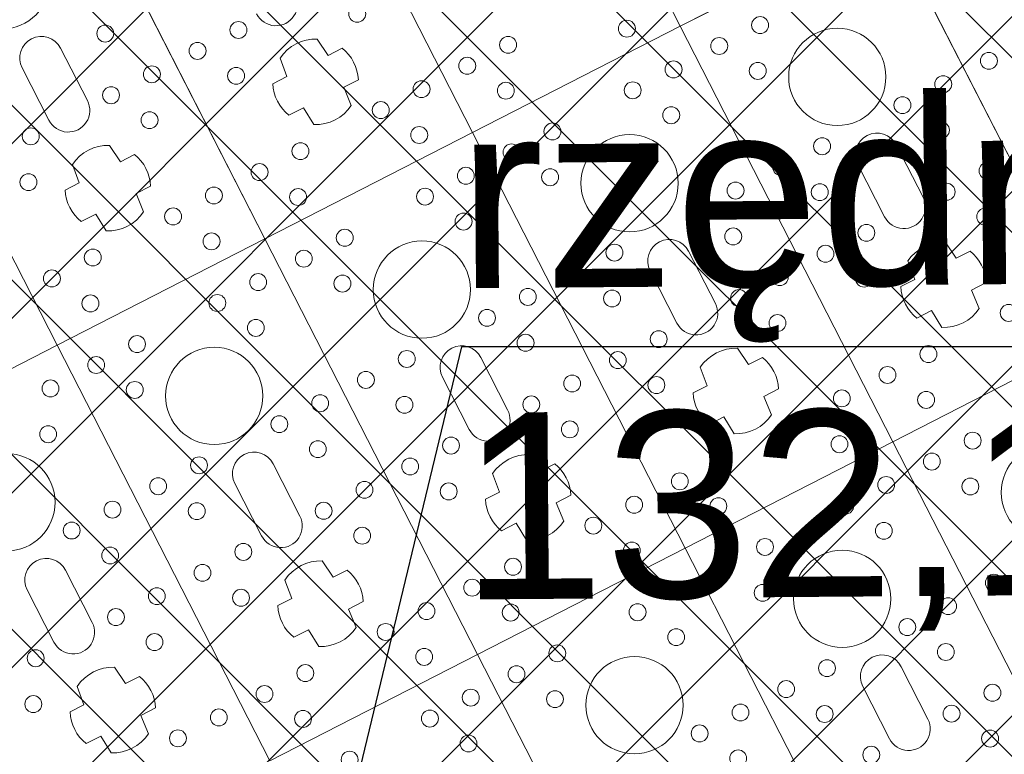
# Model space of a CAD drawing. Header units: metres. Extents: x 7472034 to 8439876, y 5890181 to 5961460.
# Tile 138 of 202: x 8439528.69 to 8439531.22, y 5890376.53 to 5890378.42. Entities that reach past the tile are written whole.
import ezdxf
from ezdxf import colors
from ezdxf.entities.mleader import LeaderData, LeaderLine
from ezdxf.math import Vec2, Vec3

# ---------------------------------------------------------------- set-up
doc = ezdxf.new("R2010")
doc.units = ezdxf.units.M
doc.header["$MEASUREMENT"] = 0
doc.linetypes.add('$0$L218_500', pattern=[1, 0.5, -0.5])
doc.linetypes.add('CENTER', pattern=[2, 1.25, -0.25, 0.25, -0.25])
doc.layers.get('0').update_dxf_attribs({"linetype": 'CONTINUOUS', "lineweight": 5})
doc.layers.get('Defpoints').update_dxf_attribs({"linetype": 'CONTINUOUS'})
for name, color, linetype, lineweight in [('### Krawężnik', 6, 'CONTINUOUS', 35), ('### rzędne', 172, 'CONTINUOUS', 35), ('_a_widok', 7, 'CONTINUOUS', 5), ('_IS_kd_krata', 114, 'CONTINUOUS', 30), ('KOLOR-OBIEKT', 21, 'CONTINUOUS', 13), ('ZAG-obrys 018 wymiary', 7, 'CONTINUOUS', 18), ('ZAG-OPIS_020', 7, 'CONTINUOUS', 25)]:
    doc.layers.add(name, color=color, linetype=linetype, lineweight=lineweight)
doc.layers.add('100_rzut_wym_wew', color=7, linetype='CONTINUOUS')
doc.layers.add('_IS.BLOK.KD.doziemne', color=7, linetype='CONTINUOUS')
doc.styles.add('ARIAL', font='arial.ttf')
doc.styles.add('DIM', font='simplex.shx', dxfattribs={"width": 0.8})
doc.styles.add('RS', font='Romans.shx', dxfattribs={"width": 0.7})
doc.dimstyles.new('DIM-WEW_500', dxfattribs={"dimscale": 5, "dimtxt": 18, "dimasz": 10, "dimexe": 4, "dimexo": 8, "dimgap": 5, "dimtad": 1, "dimlfac": 0.01, "dimzin": 9, "dimdsep": 46, "dimtxsty": 'DIM', "dimblk": 'ARCHTICK', "dimcen": 5, "dimclrt": 112, "dimadec": 4, "dimazin": 2, "dimtfac": 4, "dimtmove": 0, "dimatfit": 3, "dimldrblk": 'ARCHTICK', "dimfxl": 0, "dimtolj": 1, "dimlwd": 13, "dimarcsym": 0})
pattern_1 = [(45, (967499.2092647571, -71042.97165620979), (-0.2245064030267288, 0.2245064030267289), []), (135, (967499.2092647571, -71042.97165620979), (-0.2245064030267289, -0.2245064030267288), [])]

# ---------------------------------------------------------------- blocks, each defined once
blk = doc.blocks.new('_Oblique')
at = {"color": 0, "linetype": 'ByBlock', "lineweight": -2}
blk.add_line((-0.5, -0.5), (0.5, 0.5), dxfattribs=at)
blk = doc.blocks.new('*D57')
at = {"layer": 'Defpoints', "color": 0, "linetype": 'Continuous'}
for p in [(8439539.50265294, 5890379.021735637, 7.079631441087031e-07), (8439518.672365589, 5890368.360632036), (8439519.01227277, 5890367.69650152)]:
    blk.add_point(p, dxfattribs=at)
at = {"layer": 'ZAG-obrys 018 wymiary', "color": 0, "linetype": 'Continuous', "lineweight": 13}
blk.add_line((8439539.84256012, 5890378.357605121), (8439519.01227277, 5890367.69650152), dxfattribs=at)
at = {"layer": 'ZAG-obrys 018 wymiary', "color": 0, "linetype": 'Continuous', "lineweight": -2}
for p, q in [((8439539.84256012, 5890378.357605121), (8439540.024801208, 5890378.001531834)), ((8439519.01227277, 5890367.69650152), (8439519.194513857, 5890367.340428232))]:
    blk.add_line(p, q, dxfattribs=at)
at = {"layer": 'ZAG-obrys 018 wymiary', "color": 0, "linetype": 'Continuous', "lineweight": 13, "xscale": 0.3, "yscale": 0.3, "zscale": 0.3}
for p, rotation in [((8439539.84256012, 5890378.357605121), 27.10372084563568), ((8439519.01227277, 5890367.69650152), 207.1037208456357)]:
    blk.add_blockref('_Oblique', p, dxfattribs=dict(at, rotation=rotation))
at = {"layer": 'ZAG-obrys 018 wymiary', "color": 112, "linetype": 'Continuous', "lineweight": 25, "insert": (8439529.154054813, 5890373.561163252), "char_height": 0.8, "attachment_point": 5, "rotation": 27.103720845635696, "style": 'RS'}
blk.add_mtext('\\A1;23.4', dxfattribs=at)
blk = doc.blocks.new('_ArchTick')
at = {"layer": '100_rzut_wym_wew', "color": 0, "linetype": 'Continuous', "const_width": 0.15}
blk.add_lwpolyline([(-0.5, -0.5), (0.5, 0.5)], dxfattribs=at)
blk = doc.blocks.new('A$C1D2679FE')
at = {"layer": 'KOLOR-OBIEKT', "lineweight": 9, "ltscale": 200}
h = blk.add_hatch(dxfattribs=at)
h.set_pattern_fill('ANSI37', color=253, scale=0.1, angle=16)
h.set_pattern_definition([(61, (-7471780.020262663, -5961378.212846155), (-0.2776917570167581, 0.153927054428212), []), (151, (-7471780.020262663, -5961378.212846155), (-0.153927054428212, -0.2776917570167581), [])])
edge = h.paths.add_edge_path()
edge.add_line((196.975401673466, 33.54016214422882), (192.3495923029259, 34.13512154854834))
edge.add_line((192.3495923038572, 34.13512154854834), (187.7176397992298, 34.7308710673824))
edge.add_line((187.7176398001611, 34.7308710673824), (178.5077782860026, 36.15998750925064))
edge.add_line((178.5077782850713, 36.15998750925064), (176.6601969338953, 36.5026140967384))
edge.add_arc((181.3685569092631, 38.18527459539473), 5.000000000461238, 199.6657310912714, 261.1796204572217)
edge.add_line((180.6018702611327, 33.24440507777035), (187.358021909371, 32.19603671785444))
edge.add_line((187.3580219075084, 32.19603671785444), (192.0230219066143, 31.59603671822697))
edge.add_line((192.0230219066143, 31.59603671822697), (196.6880219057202, 30.9960367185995))
edge.add_line((196.6880219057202, 30.9960367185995), (201.9780219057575, 30.48103671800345))
edge.add_line((201.9780219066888, 30.48103671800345), (207.2680219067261, 29.96603671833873))
edge.add_line((207.2680219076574, 29.96603671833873), (216.468021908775, 29.35603671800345))
edge.add_line((216.4680219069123, 29.35603671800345), (221.8830219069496, 29.11103671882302))
edge.add_line((221.8830219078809, 29.11103671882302), (227.2980219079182, 28.86603671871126))
edge.add_line((227.2980219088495, 28.86603671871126), (233.718021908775, 28.60103671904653))
edge.add_line((233.7180219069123, 28.60103671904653), (240.1380219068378, 28.33603671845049))
edge.add_line((240.1380219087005, 28.33603671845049), (245.3280219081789, 28.076036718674))
edge.add_line((245.3280219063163, 28.076036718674), (246.1380219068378, 28.00603671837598))
edge.add_line((246.1380219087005, 28.00603671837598), (248.4280219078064, 27.98603671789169))
edge.add_line((248.4280219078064, 27.98603671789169), (251.4080219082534, 28.33603671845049))
edge.add_line((251.4080219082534, 28.33603671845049), (255.3380219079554, 29.13603671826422))
edge.add_line((255.3380219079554, 29.13603671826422), (258.1480219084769, 30.35603671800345))
edge.add_line((258.1480219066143, 30.35603671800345), (260.6280219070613, 32.076036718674))
edge.add_line((260.6280219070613, 32.076036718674), (262.7080219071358, 34.29603671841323))
edge.add_line((262.7080219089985, 34.29603671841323), (264.3880219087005, 36.826036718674))
edge.add_line((264.3880219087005, 36.826036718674), (265.608021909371, 39.59603671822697))
edge.add_line((265.6080219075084, 39.59603671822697), (266.4080219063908, 42.53603671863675))
edge.add_line((266.4080219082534, 42.53603671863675), (266.6380219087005, 45.60603671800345))
edge.add_line((266.6380219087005, 45.60603671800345), (266.3380219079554, 48.59603671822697))
edge.add_line((266.3380219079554, 48.59603671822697), (265.628021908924, 51.53603671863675))
edge.add_line((265.6280219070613, 51.53603671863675), (264.5280219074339, 54.28603671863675))
edge.add_line((264.5280219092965, 54.28603671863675), (263.3880219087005, 57.11603671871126))
edge.add_line((263.3880219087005, 57.11603671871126), (262.5430219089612, 59.47103671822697))
edge.add_line((262.5430219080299, 59.47103671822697), (261.6980219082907, 61.826036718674))
edge.add_line((261.6980219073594, 61.826036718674), (260.5980219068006, 65.15103671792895))
edge.add_line((260.5980219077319, 65.15103671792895), (259.4980219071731, 68.47603671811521))
edge.add_line((259.4980219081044, 68.47603671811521), (257.3916487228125, 67.77919145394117))
edge.add_line((257.3916487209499, 67.77919145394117), (258.1675714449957, 64.34697791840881))
edge.add_line((258.167571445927, 64.34697791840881), (259.2776264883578, 60.99158426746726))
edge.add_line((259.2776264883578, 60.99158426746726), (260.1334384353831, 58.60645156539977))
edge.add_line((260.1334384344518, 58.60645156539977), (260.9950570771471, 56.20513570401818))
edge.add_line((260.9950570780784, 56.20513570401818), (262.1522789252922, 53.33238322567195))
edge.add_line((262.1522789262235, 53.33238322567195), (263.1827648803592, 50.75616833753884))
edge.add_line((263.1827648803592, 50.75616833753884), (263.8083402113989, 48.16575780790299))
edge.add_line((263.8083402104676, 48.16575780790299), (264.0684198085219, 45.57363114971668))
edge.add_line((264.0684198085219, 45.57363114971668), (263.8734869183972, 42.97170083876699))
edge.add_line((263.8734869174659, 42.97170083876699), (263.1880731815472, 40.45280535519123))
edge.add_line((263.1880731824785, 40.45280535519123), (262.1337886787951, 38.05906103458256))
edge.add_line((262.1337886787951, 38.05906103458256), (260.6936748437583, 35.89031817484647))
edge.add_line((260.6936748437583, 35.89031817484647), (258.9457271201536, 34.02472012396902))
edge.add_line((258.9457271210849, 34.02472012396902), (256.8967191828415, 32.60363397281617))
edge.add_line((256.8967191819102, 32.60363397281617), (254.5645412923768, 31.59108698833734))
edge.add_line((254.5645412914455, 31.59108698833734), (251.0026761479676, 30.86602538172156))
edge.add_line((251.0026761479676, 30.86602538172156), (248.2893446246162, 30.54734550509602))
edge.add_line((248.2893446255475, 30.54734550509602), (246.2595893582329, 30.56507262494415))
edge.add_line((246.2595893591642, 30.56507262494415), (245.5023283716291, 30.63051493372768))
edge.add_line((245.5023283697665, 30.63051493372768), (240.2548571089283, 30.89339403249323))
edge.add_line((240.2548571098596, 30.89339403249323), (233.8236017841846, 31.1588586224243))
edge.add_line((233.8236017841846, 31.1588586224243), (227.4086662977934, 31.42364957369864))
edge.add_line((227.4086662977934, 31.42364957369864), (221.9987299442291, 31.66842047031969))
edge.add_line((221.9987299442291, 31.66842047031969), (217.4544723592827, 31.90290945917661))
edge.add_line((217.4544723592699, 31.90290945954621), (217.0910134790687, 31.92589690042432))
edge.add_line((217.0910134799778, 31.92589689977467), (214.8768218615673, 32.06593639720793))
edge.add_line((214.876821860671, 32.06593639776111), (207.0033997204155, 32.56390146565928))
edge.add_line((207.0033997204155, 32.56390146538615), (202.2260741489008, 33.02899081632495))
edge.add_line((202.2260741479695, 33.02899081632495), (196.975401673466, 33.54016214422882))
blk = doc.blocks.new('*U25')
at = {"lineweight": 5}
for p, q in [((1200, 15599.40002381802), (1200, 14999.39999997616)), ((2400.000047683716, 15599.40002381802), (1200, 15599.40002381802)), ((1200, 15599.39999997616), (2400.000047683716, 15599.39999997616)), ((1200.000047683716, 14999.39999997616), (1200.000047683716, 15599.40002381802)), ((2400, 15599.40002381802), (2400, 14999.39999997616)), ((2400.000047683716, 14999.39999997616), (2400.000047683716, 15599.40002381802)), ((2054.200035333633, 15399.41180765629), (2054.200035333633, 15359.27779868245)), ((2145.251703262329, 15357.3414337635), (2145.251703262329, 15399.66109861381)), ((1875.600023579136, 15354.90001261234), (1724.400023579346, 15354.90001189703)), ((2054.200035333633, 15359.27779868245), (2003.997000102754, 15353.0974925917)), ((2195.871898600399, 15353.33129808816), (2145.251703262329, 15357.3414337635)), ((1724.400023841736, 15243.90001189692), (1875.600023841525, 15243.90001189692)), ((2003.997000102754, 15245.70253120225), (2054.200035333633, 15239.52222511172)), ((2145.251703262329, 15241.45859003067), (2195.871898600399, 15245.46872570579)), ((2054.200035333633, 15239.52222511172), (2054.200035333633, 15199.38821613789)), ((2145.251703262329, 15199.13892518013), (2145.251703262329, 15241.45859003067)), ((1200.000047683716, 14999.40002381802), (0, 14999.40002381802)), ((0, 14999.39999997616), (1200.000047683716, 14999.39999997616)), ((1200, 14999.40002381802), (1200, 14399.39999997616)), ((2400.000047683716, 14999.40002381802), (1200, 14999.40002381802)), ((1200, 14999.39999997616), (2400.000047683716, 14999.39999997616)), ((1200.000047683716, 14399.39999997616), (1200.000047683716, 14999.40002381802)), ((2400, 14999.40002381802), (2400, 14399.39999997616)), ((3600.000047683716, 14999.40002381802), (2400, 14999.40002381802)), ((2400, 14999.39999997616), (3600.000047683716, 14999.39999997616)), ((2400.000047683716, 14399.39999997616), (2400.000047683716, 14999.40002381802)), ((2054.200035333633, 14799.41180765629), (2054.200035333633, 14759.27779868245)), ((2145.251703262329, 14757.3414337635), (2145.251703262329, 14799.66109861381)), ((1875.600023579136, 14754.90001261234), (1724.400023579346, 14754.90001189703)), ((2054.200035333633, 14759.27779868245), (2003.997000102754, 14753.0974925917)), ((2195.871898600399, 14753.33129808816), (2145.251703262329, 14757.3414337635)), ((3075.600023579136, 14754.90001261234), (2924.400023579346, 14754.90001189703)), ((1724.400023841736, 14643.90001189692), (1875.600023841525, 14643.90001189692)), ((2003.997000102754, 14645.70253120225), (2054.200035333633, 14639.52222511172)), ((2054.200035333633, 14639.52222511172), (2054.200035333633, 14599.38821613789)), ((2145.251703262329, 14641.45859003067), (2195.871898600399, 14645.46872570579)), ((2145.251703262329, 14599.13892518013), (2145.251703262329, 14641.45859003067)), ((2924.400023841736, 14643.90001189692), (3075.600023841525, 14643.90001189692)), ((1200.000047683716, 14399.40002381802), (0, 14399.40002381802)), ((0, 14399.39999997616), (1200.000047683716, 14399.39999997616)), ((1200, 14399.40002381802), (1200, 13799.39999997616)), ((2400.000047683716, 14399.40002381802), (1200, 14399.40002381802)), ((1200, 14399.39999997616), (2400.000047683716, 14399.39999997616)), ((1200.000047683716, 13799.39999997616), (1200.000047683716, 14399.40002381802)), ((2400, 14399.40002381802), (2400, 13799.39999997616)), ((3600.000047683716, 14399.40002381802), (2400, 14399.40002381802)), ((2400, 14399.39999997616), (3600.000047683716, 14399.39999997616)), ((2400.000047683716, 13799.39999997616), (2400.000047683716, 14399.40002381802)), ((854.2000353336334, 14199.41180765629), (854.2000353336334, 14159.27779868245)), ((945.2517032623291, 14157.3414337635), (945.2517032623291, 14199.66109861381)), ((2054.200035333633, 14199.41180765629), (2054.200035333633, 14159.27779868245)), ((2145.251703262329, 14157.3414337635), (2145.251703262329, 14199.66109861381)), ((854.2000353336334, 14159.27779868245), (803.9970001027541, 14153.0974925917)), ((995.8718986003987, 14153.33129808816), (945.2517032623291, 14157.3414337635)), ((2054.200035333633, 14159.27779868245), (2003.997000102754, 14153.0974925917)), ((2195.871898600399, 14153.33129808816), (2145.251703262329, 14157.3414337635)), ((1875.600023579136, 14154.90001261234), (1724.400023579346, 14154.90001189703)), ((803.9970001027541, 14045.70253120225), (854.2000353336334, 14039.52222511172)), ((854.2000353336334, 14039.52222511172), (854.2000353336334, 13999.38821613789)), ((945.2517032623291, 14041.45859003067), (995.8718986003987, 14045.46872570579)), ((945.2517032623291, 13999.13892518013), (945.2517032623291, 14041.45859003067)), ((1724.400023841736, 14043.90001189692), (1875.600023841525, 14043.90001189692)), ((2003.997000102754, 14045.70253120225), (2054.200035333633, 14039.52222511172)), ((2054.200035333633, 14039.52222511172), (2054.200035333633, 13999.38821613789)), ((2145.251703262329, 14041.45859003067), (2195.871898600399, 14045.46872570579)), ((2145.251703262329, 13999.13892518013), (2145.251703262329, 14041.45859003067)), ((1200.000047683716, 13799.40002381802), (0, 13799.40002381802)), ((0, 13799.39999997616), (1200.000047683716, 13799.39999997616)), ((1200, 13799.40002381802), (1200, 13199.39999997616)), ((2400.000047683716, 13799.40002381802), (1200, 13799.40002381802)), ((1200, 13799.39999997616), (2400.000047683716, 13799.39999997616)), ((1200.000047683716, 13199.39999997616), (1200.000047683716, 13799.40002381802)), ((2400, 13799.40002381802), (2400, 13199.39999997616)), ((3600.000047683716, 13799.40002381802), (2400, 13799.40002381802)), ((2400, 13799.39999997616), (3600.000047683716, 13799.39999997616)), ((2400.000047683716, 13199.39999997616), (2400.000047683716, 13799.40002381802)), ((854.2000353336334, 13599.41180765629), (854.2000353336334, 13559.27779868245)), ((945.2517032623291, 13557.3414337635), (945.2517032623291, 13599.66109861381)), ((2054.200035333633, 13599.41180765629), (2054.200035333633, 13559.27779868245)), ((2145.251703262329, 13557.3414337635), (2145.251703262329, 13599.66109861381)), ((675.6000235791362, 13554.90001261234), (524.4000235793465, 13554.90001189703)), ((854.2000353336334, 13559.27779868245), (803.9970001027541, 13553.0974925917)), ((995.8718986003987, 13553.33129808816), (945.2517032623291, 13557.3414337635)), ((1875.600023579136, 13554.90001261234), (1724.400023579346, 13554.90001189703)), ((2054.200035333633, 13559.27779868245), (2003.997000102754, 13553.0974925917)), ((2195.871898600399, 13553.33129808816), (2145.251703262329, 13557.3414337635)), ((524.4000238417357, 13443.90001189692), (675.6000238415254, 13443.90001189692)), ((803.9970001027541, 13445.70253120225), (854.2000353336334, 13439.52222511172)), ((854.2000353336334, 13439.52222511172), (854.2000353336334, 13399.38821613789)), ((945.2517032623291, 13441.45859003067), (995.8718986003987, 13445.46872570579)), ((945.2517032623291, 13399.13892518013), (945.2517032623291, 13441.45859003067)), ((1724.400023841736, 13443.90001189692), (1875.600023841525, 13443.90001189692)), ((2003.997000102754, 13445.70253120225), (2054.200035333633, 13439.52222511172)), ((2054.200035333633, 13439.52222511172), (2054.200035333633, 13399.38821613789)), ((2145.251703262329, 13441.45859003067), (2195.871898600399, 13445.46872570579)), ((2145.251703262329, 13399.13892518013), (2145.251703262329, 13441.45859003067)), ((1200.000047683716, 13199.40002381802), (0, 13199.40002381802)), ((0, 13199.39999997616), (1200.000047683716, 13199.39999997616)), ((1200, 13199.40002381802), (1200, 12599.39999997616)), ((2400.000047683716, 13199.40002381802), (1200, 13199.40002381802)), ((1200, 13199.39999997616), (2400.000047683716, 13199.39999997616)), ((1200.000047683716, 12599.39999997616), (1200.000047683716, 13199.40002381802)), ((2054.200035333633, 12999.41180765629), (2054.200035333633, 12959.27779868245)), ((2145.251703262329, 12957.3414337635), (2145.251703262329, 12999.66109861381)), ((1875.600023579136, 12954.90001261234), (1724.400023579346, 12954.90001189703)), ((2054.200035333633, 12959.27779868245), (2003.997000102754, 12953.0974925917)), ((2195.871898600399, 12953.33129808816), (2145.251703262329, 12957.3414337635)), ((1724.400023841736, 12843.90001189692), (1875.600023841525, 12843.90001189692)), ((2003.997000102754, 12845.70253120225), (2054.200035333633, 12839.52222511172)), ((2054.200035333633, 12839.52222511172), (2054.200035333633, 12799.38821613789)), ((2145.251703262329, 12841.45859003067), (2195.871898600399, 12845.46872570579)), ((2145.251703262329, 12799.13892518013), (2145.251703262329, 12841.45859003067))]:
    blk.add_line(p, q, dxfattribs=at)
for centre, radius in [((1640.936357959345, 15665.40001189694), 21.73927789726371), ((1640.936357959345, 15533.40001189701), 21.7392778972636), ((1890.936357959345, 15533.40001189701), 21.73927789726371), ((1743.127355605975, 15474.40001189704), 21.7392778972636), ((1993.127355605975, 15474.40001189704), 21.7392778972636), ((1500.000023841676, 15299.40001189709), 125), ((1640.936357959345, 15415.40001189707), 21.73927789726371), ((1890.936357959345, 15415.40001189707), 21.7392778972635), ((2240.936357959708, 15415.40001189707), 21.7392778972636), ((2700.000023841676, 15299.40001189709), 125), ((1290.936357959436, 15183.4000118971), 21.73927789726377), ((1640.936357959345, 15183.4000118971), 21.73927789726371), ((1890.936357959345, 15183.4000118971), 21.73927789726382), ((2240.936357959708, 15183.4000118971), 21.7392778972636), ((2490.936357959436, 15183.4000118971), 21.73927789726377), ((1393.127355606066, 15124.40001189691), 21.73927789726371), ((1743.127355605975, 15124.40001189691), 21.7392778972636), ((1993.127355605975, 15124.40001189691), 21.7392778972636), ((2343.127355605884, 15124.40001189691), 21.7392778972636), ((2593.127355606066, 15124.40001189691), 21.73927789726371), ((1290.936357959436, 15065.40001189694), 21.73927789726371), ((1640.936357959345, 15065.40001189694), 21.73927789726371), ((1890.936357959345, 15065.40001189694), 21.73927789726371), ((2240.936357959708, 15065.40001189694), 21.7392778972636), ((2490.936357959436, 15065.40001189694), 21.73927789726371), ((2840.936357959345, 15065.40001189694), 21.73927789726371), ((1290.936357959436, 14933.40001189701), 21.7392778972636), ((1640.936357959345, 14933.40001189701), 21.7392778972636), ((1890.936357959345, 14933.40001189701), 21.73927789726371), ((2240.936357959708, 14933.40001189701), 21.7392778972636), ((2490.936357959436, 14933.40001189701), 21.7392778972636), ((2840.936357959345, 14933.40001189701), 21.7392778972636), ((3090.936357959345, 14933.40001189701), 21.73927789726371), ((1143.127355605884, 14874.40001189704), 21.7392778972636), ((1393.127355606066, 14874.40001189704), 21.73927789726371), ((1743.127355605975, 14874.40001189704), 21.7392778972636), ((1993.127355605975, 14874.40001189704), 21.7392778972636), ((2343.127355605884, 14874.40001189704), 21.7392778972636), ((2593.127355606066, 14874.40001189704), 21.73927789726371), ((2943.127355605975, 14874.40001189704), 21.7392778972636), ((3193.127355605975, 14874.40001189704), 21.7392778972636), ((1290.936357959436, 14815.40001189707), 21.73927789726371), ((1500.000023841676, 14699.40001189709), 125), ((1640.936357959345, 14815.40001189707), 21.73927789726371), ((1890.936357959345, 14815.40001189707), 21.7392778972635), ((2240.936357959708, 14815.40001189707), 21.7392778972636), ((2490.936357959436, 14815.40001189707), 21.73927789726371), ((2700.000023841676, 14699.40001189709), 125), ((2840.936357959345, 14815.40001189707), 21.73927789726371), ((3090.936357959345, 14815.40001189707), 21.7392778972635), ((1040.936357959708, 14583.4000118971), 21.7392778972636), ((1290.936357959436, 14583.4000118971), 21.73927789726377), ((1640.936357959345, 14583.4000118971), 21.73927789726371), ((1890.936357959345, 14583.4000118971), 21.73927789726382), ((2240.936357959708, 14583.4000118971), 21.7392778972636), ((2490.936357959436, 14583.4000118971), 21.73927789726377), ((2840.936357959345, 14583.4000118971), 21.73927789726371), ((3090.936357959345, 14583.4000118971), 21.73927789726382), ((1143.127355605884, 14524.40001189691), 21.7392778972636), ((1393.127355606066, 14524.40001189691), 21.73927789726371), ((1743.127355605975, 14524.40001189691), 21.7392778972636), ((1993.127355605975, 14524.40001189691), 21.7392778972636), ((2343.127355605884, 14524.40001189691), 21.7392778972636), ((2593.127355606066, 14524.40001189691), 21.73927789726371), ((2943.127355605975, 14524.40001189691), 21.7392778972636), ((1040.936357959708, 14465.40001189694), 21.7392778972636), ((1290.936357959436, 14465.40001189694), 21.73927789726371), ((1640.936357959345, 14465.40001189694), 21.73927789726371), ((1890.936357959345, 14465.40001189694), 21.73927789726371), ((2240.936357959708, 14465.40001189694), 21.7392778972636), ((2490.936357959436, 14465.40001189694), 21.73927789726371), ((2840.936357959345, 14465.40001189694), 21.73927789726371), ((1040.936357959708, 14333.40001189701), 21.7392778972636), ((1290.936357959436, 14333.40001189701), 21.7392778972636), ((1640.936357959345, 14333.40001189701), 21.7392778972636), ((1890.936357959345, 14333.40001189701), 21.73927789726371), ((2240.936357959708, 14333.40001189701), 21.7392778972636), ((2490.936357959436, 14333.40001189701), 21.7392778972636), ((2840.936357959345, 14333.40001189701), 21.7392778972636), ((793.127355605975, 14274.40001189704), 21.7392778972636), ((1143.127355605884, 14274.40001189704), 21.7392778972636), ((1393.127355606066, 14274.40001189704), 21.73927789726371), ((1743.127355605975, 14274.40001189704), 21.7392778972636), ((1993.127355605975, 14274.40001189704), 21.7392778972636), ((2343.127355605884, 14274.40001189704), 21.7392778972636), ((2593.127355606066, 14274.40001189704), 21.73927789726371), ((2943.127355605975, 14274.40001189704), 21.7392778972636), ((1040.936357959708, 14215.40001189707), 21.7392778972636), ((1290.936357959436, 14215.40001189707), 21.73927789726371), ((1640.936357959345, 14215.40001189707), 21.73927789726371), ((1890.936357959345, 14215.40001189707), 21.7392778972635), ((2240.936357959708, 14215.40001189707), 21.7392778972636), ((2490.936357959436, 14215.40001189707), 21.73927789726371), ((2840.936357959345, 14215.40001189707), 21.73927789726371), ((1500.000023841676, 14099.40001189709), 125), ((2700.000023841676, 14099.40001189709), 125), ((690.9363579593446, 13983.4000118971), 21.73927789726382), ((1040.936357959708, 13983.4000118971), 21.7392778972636), ((1290.936357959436, 13983.4000118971), 21.73927789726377), ((1640.936357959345, 13983.4000118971), 21.73927789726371), ((1890.936357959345, 13983.4000118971), 21.73927789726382), ((2240.936357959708, 13983.4000118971), 21.7392778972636), ((2490.936357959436, 13983.4000118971), 21.73927789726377), ((793.127355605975, 13924.40001189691), 21.7392778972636), ((1143.127355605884, 13924.40001189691), 21.7392778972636), ((1393.127355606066, 13924.40001189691), 21.73927789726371), ((1743.127355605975, 13924.40001189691), 21.7392778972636), ((1993.127355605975, 13924.40001189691), 21.7392778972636), ((2343.127355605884, 13924.40001189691), 21.7392778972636), ((2593.127355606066, 13924.40001189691), 21.73927789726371), ((690.9363579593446, 13865.40001189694), 21.73927789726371), ((1040.936357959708, 13865.40001189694), 21.7392778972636), ((1290.936357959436, 13865.40001189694), 21.73927789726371), ((1640.936357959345, 13865.40001189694), 21.73927789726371), ((1890.936357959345, 13865.40001189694), 21.73927789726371), ((2240.936357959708, 13865.40001189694), 21.7392778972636), ((2490.936357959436, 13865.40001189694), 21.73927789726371), ((690.9363579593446, 13733.40001189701), 21.73927789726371), ((1040.936357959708, 13733.40001189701), 21.7392778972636), ((1290.936357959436, 13733.40001189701), 21.7392778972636), ((1640.936357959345, 13733.40001189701), 21.7392778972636), ((1890.936357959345, 13733.40001189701), 21.73927789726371), ((2240.936357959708, 13733.40001189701), 21.7392778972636), ((2490.936357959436, 13733.40001189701), 21.7392778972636), ((543.127355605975, 13674.40001189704), 21.7392778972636), ((793.127355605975, 13674.40001189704), 21.7392778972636), ((1143.127355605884, 13674.40001189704), 21.7392778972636), ((1393.127355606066, 13674.40001189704), 21.73927789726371), ((1743.127355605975, 13674.40001189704), 21.7392778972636), ((1993.127355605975, 13674.40001189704), 21.7392778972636), ((2343.127355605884, 13674.40001189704), 21.7392778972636), ((2593.127355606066, 13674.40001189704), 21.73927789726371), ((300.000023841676, 13499.40001189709), 125), ((690.9363579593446, 13615.40001189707), 21.7392778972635), ((1040.936357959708, 13615.40001189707), 21.7392778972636), ((1290.936357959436, 13615.40001189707), 21.73927789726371), ((1500.000023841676, 13499.40001189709), 125), ((1640.936357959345, 13615.40001189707), 21.73927789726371), ((1890.936357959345, 13615.40001189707), 21.7392778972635), ((2240.936357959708, 13615.40001189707), 21.7392778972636), ((2490.936357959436, 13615.40001189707), 21.73927789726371), ((690.9363579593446, 13383.4000118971), 21.73927789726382), ((1040.936357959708, 13383.4000118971), 21.7392778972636), ((1290.936357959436, 13383.4000118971), 21.73927789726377), ((1640.936357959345, 13383.4000118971), 21.73927789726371), ((1890.936357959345, 13383.4000118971), 21.73927789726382), ((2240.936357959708, 13383.4000118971), 21.7392778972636), ((2490.936357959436, 13383.4000118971), 21.73927789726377), ((793.127355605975, 13324.40001189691), 21.7392778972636), ((1143.127355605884, 13324.40001189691), 21.7392778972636), ((1393.127355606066, 13324.40001189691), 21.73927789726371), ((1743.127355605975, 13324.40001189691), 21.7392778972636), ((1993.127355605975, 13324.40001189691), 21.7392778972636), ((2343.127355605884, 13324.40001189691), 21.7392778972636), ((1040.936357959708, 13265.40001189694), 21.7392778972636), ((1290.936357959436, 13265.40001189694), 21.73927789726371), ((1640.936357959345, 13265.40001189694), 21.73927789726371), ((1890.936357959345, 13265.40001189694), 21.73927789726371), ((2240.936357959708, 13265.40001189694), 21.7392778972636), ((1290.936357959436, 13133.40001189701), 21.7392778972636), ((1640.936357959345, 13133.40001189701), 21.7392778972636), ((1890.936357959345, 13133.40001189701), 21.73927789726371), ((2240.936357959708, 13133.40001189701), 21.7392778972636), ((1393.127355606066, 13074.40001189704), 21.73927789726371), ((1743.127355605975, 13074.40001189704), 21.7392778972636), ((1993.127355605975, 13074.40001189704), 21.7392778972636), ((1500.000023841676, 12899.40001189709), 125), ((1640.936357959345, 13015.40001189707), 21.73927789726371), ((1890.936357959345, 13015.40001189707), 21.7392778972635), ((2240.936357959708, 13015.40001189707), 21.7392778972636), ((1890.936357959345, 12783.4000118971), 21.73927789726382), ((1993.127355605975, 12724.40001189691), 21.7392778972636)]:
    blk.add_circle(centre, radius, dxfattribs=at)
for centre, radius, start, end in [((2100.000023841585, 15299.40001189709), 110, 65.70851514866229, 114.6052205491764), ((1724.400023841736, 15299.40001189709), 55.50000000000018, 90.00000026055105, 270), ((1875.600023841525, 15299.40001189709), 55.50000000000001, 270, 90.00000026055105), ((2100.000023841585, 15299.40001189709), 109.9999999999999, 150.7803558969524, 209.2196441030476), ((2100.000023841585, 15299.40001189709), 110.0000000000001, 330.640722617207, 29.35927738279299), ((2100.000023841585, 15299.40001189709), 110, 245.3947794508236, 294.2914848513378), ((2100.000023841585, 14699.40001189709), 110, 65.70851514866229, 114.6052205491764), ((1724.400023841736, 14699.40001189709), 55.50000000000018, 90.00000026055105, 270), ((1875.600023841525, 14699.40001189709), 55.50000000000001, 270, 90.00000026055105), ((2100.000023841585, 14699.40001189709), 109.9999999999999, 150.7803558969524, 209.2196441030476), ((2100.000023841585, 14699.40001189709), 110.0000000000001, 330.640722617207, 29.35927738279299), ((2924.400023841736, 14699.40001189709), 55.50000000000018, 90.00000026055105, 270), ((3075.600023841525, 14699.40001189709), 55.50000000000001, 270, 90.00000026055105), ((2100.000023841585, 14699.40001189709), 110, 245.3947794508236, 294.2914848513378), ((900.0000238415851, 14099.40001189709), 110, 65.70851514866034, 114.605220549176), ((2100.000023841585, 14099.40001189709), 110, 65.70851514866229, 114.6052205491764), ((675.6000238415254, 14099.40001189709), 55.50000000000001, 270, 90.00000026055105), ((900.0000238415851, 14099.40001189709), 109.9999999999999, 150.7803558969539, 209.2196441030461), ((900.0000238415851, 14099.40001189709), 110.0000000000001, 330.640722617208, 29.359277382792), ((1724.400023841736, 14099.40001189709), 55.50000000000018, 90.00000026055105, 270), ((1875.600023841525, 14099.40001189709), 55.50000000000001, 270, 90.00000026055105), ((2100.000023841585, 14099.40001189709), 109.9999999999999, 150.7803558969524, 209.2196441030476), ((2100.000023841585, 14099.40001189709), 110.0000000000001, 330.640722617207, 29.35927738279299), ((900.0000238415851, 14099.40001189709), 110, 245.394779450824, 294.2914848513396), ((2100.000023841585, 14099.40001189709), 110, 245.3947794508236, 294.2914848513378), ((900.0000238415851, 13499.40001189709), 110, 65.70851514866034, 114.605220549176), ((2100.000023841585, 13499.40001189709), 110, 65.70851514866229, 114.6052205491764), ((524.4000238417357, 13499.40001189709), 55.50000000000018, 90.00000026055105, 270), ((675.6000238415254, 13499.40001189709), 55.50000000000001, 270, 90.00000026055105), ((900.0000238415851, 13499.40001189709), 109.9999999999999, 150.7803558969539, 209.2196441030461), ((900.0000238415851, 13499.40001189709), 110.0000000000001, 330.640722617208, 29.359277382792), ((1724.400023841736, 13499.40001189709), 55.50000000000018, 90.00000026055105, 270), ((1875.600023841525, 13499.40001189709), 55.50000000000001, 270, 90.00000026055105), ((2100.000023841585, 13499.40001189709), 109.9999999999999, 150.7803558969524, 209.2196441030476), ((2100.000023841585, 13499.40001189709), 110.0000000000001, 330.640722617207, 29.35927738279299), ((900.0000238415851, 13499.40001189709), 110, 245.394779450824, 294.2914848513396), ((2100.000023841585, 13499.40001189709), 110, 245.3947794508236, 294.2914848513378), ((2100.000023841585, 12899.40001189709), 110, 65.70851514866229, 114.6052205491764), ((1724.400023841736, 12899.40001189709), 55.50000000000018, 90.00000026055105, 270), ((1875.600023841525, 12899.40001189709), 55.50000000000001, 270, 90.00000026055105), ((2100.000023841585, 12899.40001189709), 109.9999999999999, 150.7803558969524, 209.2196441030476), ((2100.000023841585, 12899.40001189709), 110.0000000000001, 330.640722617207, 29.35927738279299), ((2100.000023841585, 12899.40001189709), 110, 245.3947794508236, 294.2914848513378)]:
    blk.add_arc(centre, radius, start, end, dxfattribs=at)
blk = doc.blocks.new('A$C2C426404')
at = {"layer": '### rzędne', "color": 0, "lineweight": 25}
for p, q in [((91.08887051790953, 11.69095455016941, -1.543864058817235e-08), (90.52939579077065, 9.379149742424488, 3.638050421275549e-06)), ((97.5617674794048, 11.69095455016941, -1.543864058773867e-08), (91.08887051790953, 11.69095455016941, -1.543864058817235e-08))]:
    blk.add_line(p, q, dxfattribs=at)
at = {"layer": '### rzędne', "color": 0, "linetype": 'CENTER', "lineweight": 25, "insert": (91.07568879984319, 12.32183564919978, -1.543864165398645e-08), "char_height": 0.48, "attachment_point": 1, "rotation": 0.4319074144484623, "style": 'ARIAL'}
blk.add_mtext('rzędna posadowienia\\P132,10', dxfattribs=at)
blk = doc.blocks.new('JPII.KD_aktualizacja rzędnych_20.12.2024')
at = {"layer": '_IS_kd_krata', "color": 124, "xscale": 0.001, "yscale": 0.001, "zscale": 0.001, "rotation": 297.1037209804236}
blk.add_blockref('*U25', (8438656.864760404, 5890668.440994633, 7.079631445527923e-07), dxfattribs=at)

msp = doc.modelspace()

# ---------------------------------------------------------------- hatches: boundary and pattern name
at = {"layer": 'KOLOR-OBIEKT', "lineweight": 9}
h = msp.add_hatch(dxfattribs=at)
h.set_pattern_fill('ANSI37', color=73, scale=0.1)
h.set_pattern_definition(pattern_1)
edge = h.paths.add_edge_path()
edge.add_arc((8439443.60123986, 5890379.17988472), 6.652831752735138, 296.7043321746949, 335.0331150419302)
edge.add_arc((8439476.194075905, 5890367.917634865), 27.87464989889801, 155.1393615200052, 162.3446315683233, ccw=False)
edge.add_arc((8439457.399943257, 5890376.211109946), 7.345078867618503, 127.98309878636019, 152.2023641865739, ccw=False)
edge.add_arc((8439457.741930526, 5890376.488713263), 7.349948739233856, 107.1989600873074, 131.4182254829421, ccw=False)
edge.add_line((8439455.568618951, 5890383.509999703), (8439473.898437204, 5890392.710084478))
edge.add_arc((8439481.742870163, 5890376.384611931), 18.11232128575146, 99.26977735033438, 115.6644084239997, ccw=False)
edge.add_line((8439478.825278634, 5890394.260401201), (8439481.377171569, 5890394.321440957))
edge.add_arc((8439482.909595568, 5890377.390082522), 17.00056533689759, 88.22393661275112, 95.17163768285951, ccw=False)
edge.add_arc((8439482.561499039, 5890405.235869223), 10.88860248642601, 274.6092070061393, 298.9976789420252)
edge.add_arc((8443006.923870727, 5883371.657126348), 7856.29059094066, 116.59181359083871, 116.61107962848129, ccw=False)
edge.add_arc((8439465.895823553, 5890431.340313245), 42.15757971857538, 305.2087751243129, 306.7865132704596)
edge.add_arc((8439488.80074795, 5890400.283338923), 3.577668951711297, 310.8590814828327, 340.7280968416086)
edge.add_line((8439492.177934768, 5890399.102523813), (8439493.275267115, 5890403.980640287))
edge.add_line((8439493.275267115, 5890403.980640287), (8439502.266345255, 5890408.28072203))
edge.add_line((8439502.266345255, 5890408.28072203), (8439504.844191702, 5890407.694009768))
edge.add_line((8439504.844191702, 5890407.694009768), (8439506.125281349, 5890405.329609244))
edge.add_arc((8439507.019670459, 5890405.776898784), 0.9999999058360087, 206.5699188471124, 283.6833393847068)
edge.add_line((8439507.256226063, 5890404.805280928), (8439511.624560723, 5890406.970734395))
edge.add_line((8439511.624560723, 5890406.970734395), (8439511.39896348, 5890407.420225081))
edge.add_line((8439511.39896348, 5890407.420225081), (8439510.561982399, 5890407.017405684))
edge.add_line((8439510.561982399, 5890407.017405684), (8439509.330427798, 5890409.481424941))
edge.add_line((8439509.330427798, 5890409.481424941), (8439512.635426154, 5890411.138401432))
edge.add_line((8439512.635426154, 5890411.138401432), (8439512.638568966, 5890411.136467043))
edge.add_line((8439512.638568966, 5890411.136467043), (8439515.998443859, 5890412.829496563))
edge.add_line((8439515.998443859, 5890412.829496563), (8439517.239018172, 5890410.325621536))
edge.add_line((8439517.239018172, 5890410.325621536), (8439513.919446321, 5890408.633274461))
edge.add_line((8439513.919446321, 5890408.633274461), (8439514.091312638, 5890408.235941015))
edge.add_line((8439514.091312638, 5890408.235941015), (8439518.839102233, 5890410.604261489))
edge.add_line((8439518.839102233, 5890410.604261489), (8439518.585943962, 5890412.843737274))
edge.add_line((8439518.585943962, 5890412.843737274), (8439518.274555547, 5890413.628049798))
edge.add_line((8439518.274555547, 5890413.628049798), (8439517.839658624, 5890414.494365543))
edge.add_line((8439517.839658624, 5890414.494365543), (8439524.310164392, 5890417.742607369))
edge.add_line((8439524.310164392, 5890417.742607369), (8439525.122207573, 5890416.124990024))
edge.add_line((8439525.122207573, 5890416.124990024), (8439526.840645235, 5890414.670893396))
edge.add_line((8439526.840645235, 5890414.670893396), (8439527.244697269, 5890414.489695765))
edge.add_arc((8439552.769967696, 5890317.570311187), 100.2242811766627, 102.79246926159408, 104.75471345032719, ccw=False)
edge.add_arc((8439529.321881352, 5890420.105147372), 4.960037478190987, 284.6730648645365, 320.3902958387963)
edge.add_arc((8435016.013859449, 5889290.11735932), 4655.555010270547, 14.00691021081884, 14.04831962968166)
edge.add_line((8439532.327549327, 5890420.207226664), (8439525.877549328, 5890423.127226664))
edge.add_line((8439525.877549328, 5890423.127226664), (8439431.028022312, 5890376.803268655))
edge.add_line((8439431.028022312, 5890376.803268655), (8439435.479127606, 5890375.417226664))
edge.add_line((8439435.479127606, 5890375.417226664), (8439446.590932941, 5890373.236661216))
edge = h.paths.add_edge_path()
edge.add_arc((8439530.228804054, 5890405.916425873), 3.001836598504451, 99.44813666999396, 208.2631515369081)
edge.add_line((8439527.5848402, 5890404.494990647), (8439533.209264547, 5890393.206690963))
edge.add_line((8439533.209264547, 5890393.206690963), (8439519.17443581, 5890386.185049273))
edge.add_line((8439519.17443581, 5890386.185049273), (8439523.57812012, 5890377.411604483))
edge.add_line((8439523.57812012, 5890377.411604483), (8439517.455507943, 5890374.324033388))
edge.add_line((8439517.455507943, 5890374.324033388), (8439517.445860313, 5890374.319191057))
edge.add_line((8439517.445860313, 5890374.319191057), (8439517.33905848, 5890374.265585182))
edge.add_line((8439517.33905848, 5890374.265585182), (8439516.815779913, 5890375.308140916))
edge.add_line((8439516.815779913, 5890375.308140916), (8439511.370501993, 5890372.574998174))
edge.add_line((8439511.370501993, 5890372.574998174), (8439511.888417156, 5890371.529804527))
edge.add_line((8439511.888417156, 5890371.529804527), (8439506.425671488, 5890368.787948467))
edge.add_line((8439506.425671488, 5890368.787948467), (8439505.890341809, 5890369.841556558))
edge.add_line((8439505.890341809, 5890369.841556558), (8439505.8884594, 5890369.869391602))
edge.add_line((8439505.8884594, 5890369.869391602), (8439500.283276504, 5890366.97762632))
edge.add_line((8439500.283276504, 5890366.97762632), (8439519.478066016, 5890366.160130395))
edge.add_line((8439519.478066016, 5890366.160130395), (8439542.767549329, 5890378.417226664))
edge.add_line((8439542.767549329, 5890378.417226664), (8439538.675788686, 5890394.802262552))
edge.add_line((8439538.675788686, 5890394.802262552), (8439537.066416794, 5890401.238139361))
edge.add_line((8439537.066416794, 5890401.238139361), (8439535.557306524, 5890407.69906358))
edge.add_arc((8439531.145391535, 5890400.872499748), 8.128158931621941, 57.12596579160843, 99.98506404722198)
edge = h.paths.add_edge_path()
edge.add_line((8439470.194509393, 5890384.137651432), (8439461.355169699, 5890379.697090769))
edge.add_line((8439461.355169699, 5890379.697090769), (8439460.080861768, 5890379.068371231))
edge.add_line((8439460.080861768, 5890379.068371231), (8439457.869254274, 5890377.642639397))
edge.add_arc((8439460.609507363, 5890373.444653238), 5.013190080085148, 123.1346622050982, 204.022759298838)
edge.add_line((8439456.030540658, 5890371.403786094), (8439459.447549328, 5890370.707226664))
edge.add_line((8439459.447549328, 5890370.707226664), (8439480.497107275, 5890367.736747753))
edge.add_line((8439480.497107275, 5890367.736747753), (8439497.963342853, 5890367.082590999))
edge.add_line((8439497.963342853, 5890367.082590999), (8439496.62020549, 5890369.722641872))
edge.add_line((8439496.62020549, 5890369.722641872), (8439494.91788047, 5890373.087302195))
edge.add_arc((8439489.468037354, 5890366.363615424), 8.654984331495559, 50.97371617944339, 58.22889977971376)
edge.add_line((8439494.025120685, 5890373.721722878), (8439490.036071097, 5890376.575637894))
edge.add_line((8439490.036071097, 5890376.575637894), (8439489.954459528, 5890375.592465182))
edge.add_line((8439489.954459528, 5890375.592465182), (8439490.917133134, 5890375.538648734))
edge.add_line((8439490.917133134, 5890375.538648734), (8439490.678913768, 5890371.956837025))
edge.add_line((8439490.678913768, 5890371.956837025), (8439482.55041443, 5890372.440399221))
edge.add_line((8439482.55041443, 5890372.440399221), (8439482.851718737, 5890376.020734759))
edge.add_line((8439482.851718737, 5890376.020734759), (8439487.354100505, 5890375.749064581))
edge.add_line((8439487.354100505, 5890375.749064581), (8439487.521080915, 5890378.34061919))
edge.add_line((8439487.521080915, 5890378.34061919), (8439481.803471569, 5890382.401025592))
edge.add_arc((8439487.942466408, 5890392.088814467), 11.46911116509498, 231.6002274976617, 237.6382272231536, ccw=False)
edge.add_line((8439480.818489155, 5890383.100518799), (8439480.351152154, 5890383.41057529))
edge.add_line((8439480.351152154, 5890383.41057529), (8439479.210044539, 5890382.939428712))
edge.add_line((8439479.210044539, 5890382.939428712), (8439480.412913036, 5890383.399613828))
edge.add_arc((8439474.682487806, 5890375.167564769), 10.03017472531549, 55.15777404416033, 116.5800473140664)
h.paths.add_polyline_path([(8439461.898919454, 5890370.792156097), (8439462.257176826, 5890373.552492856)], flags=16)
h = msp.add_hatch(dxfattribs=at)
h.set_pattern_fill('ANSI37', color=253, scale=0.1)
h.set_pattern_definition(pattern_1)
edge = h.paths.add_edge_path()
edge.add_arc((8439529.163071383, 5890420.279666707), 5.193757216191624, 276.50229096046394, 320.0240354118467, ccw=False)
edge.add_line((8439529.751227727, 5890415.119319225), (8439525.812744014, 5890414.153171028))
edge.add_line((8439525.812744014, 5890414.153171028), (8439519.208160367, 5890410.804184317))
edge.add_line((8439519.208160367, 5890410.804184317), (8439517.988028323, 5890410.126512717))
edge.add_line((8439517.988028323, 5890410.126512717), (8439514.091312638, 5890408.235941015))
edge.add_line((8439514.091312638, 5890408.235941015), (8439511.613697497, 5890406.992378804))
edge.add_line((8439511.613697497, 5890406.992378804), (8439509.258949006, 5890405.810485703))
edge.add_line((8439509.258949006, 5890405.810485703), (8439507.371756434, 5890404.83508177))
edge.add_arc((8439506.940777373, 5890405.737469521), 1.000023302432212, 206.5712342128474, 295.5290722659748, ccw=False)
edge.add_line((8439506.046377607, 5890405.290148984), (8439504.844186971, 5890407.693988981))
edge.add_line((8439504.844186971, 5890407.693988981), (8439502.261629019, 5890408.281795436))
edge.add_line((8439502.261629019, 5890408.281795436), (8439499.350132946, 5890407.011538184))
edge.add_line((8439499.350132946, 5890407.011538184), (8439493.30510976, 5890403.995621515))
edge.add_line((8439493.30510976, 5890403.995621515), (8439492.177918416, 5890399.102451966))
edge.add_arc((8439488.801253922, 5890400.282879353), 3.577047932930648, 293.05521913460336, 340.73119789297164, ccw=False)
edge.add_line((8439490.202090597, 5890396.991537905), (8439487.801423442, 5890395.78932472))
edge.add_arc((8439482.51122255, 5890404.317896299), 10.03607286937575, 278.1216072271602, 301.8109775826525, ccw=False)
edge.add_line((8439483.9290645, 5890394.382480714), (8439478.825278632, 5890394.260401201))
edge.add_arc((8439481.742870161, 5890376.384611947), 18.11232126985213, 99.26977735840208, 115.6644084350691)
edge.add_line((8439473.898437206, 5890392.710084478), (8439455.537130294, 5890383.494194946))
edge.add_arc((8439458.368862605, 5890375.380272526), 8.593860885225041, 109.2388197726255, 150.5606865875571)
edge.add_line((8439450.884668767, 5890379.604167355), (8439456.921008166, 5890377.849276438))
edge.add_line((8439456.921008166, 5890377.849276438), (8439458.055979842, 5890377.519316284))
edge.add_arc((8439462.056345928, 5890374.376166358), 5.087466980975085, 112.4172144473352, 141.842727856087, ccw=False)
edge.add_line((8439460.116249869, 5890379.079181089), (8439470.201913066, 5890384.141371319))
edge.add_arc((8439474.670732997, 5890375.058466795), 10.12272227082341, 52.60385305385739, 116.19734301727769, ccw=False)
edge.add_line((8439480.818489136, 5890383.100518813), (8439494.035062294, 5890373.735722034))
edge.add_arc((8439499.404929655, 5890380.165137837), 8.376924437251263, 230.1312663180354, 239.1071883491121)
edge.add_arc((8439492.046879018, 5890368.073539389), 5.778072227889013, 28.405105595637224, 58.05675779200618, ccw=False)
edge.add_line((8439497.129307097, 5890370.822183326), (8439498.920012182, 5890367.249241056))
edge.add_line((8439498.920012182, 5890367.249241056), (8439502.137476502, 5890368.864147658))
edge.add_line((8439502.137476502, 5890368.864147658), (8439500.881438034, 5890371.366619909))
edge.add_arc((8439501.41146424, 5890371.651481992), 0.6017260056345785, 32.69127385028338, 208.2557647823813, ccw=False)
edge.add_line((8439501.917872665, 5890371.97648152), (8439503.213570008, 5890369.395299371))
edge.add_line((8439503.213570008, 5890369.395299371), (8439521.788261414, 5890378.745992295))
edge.add_line((8439521.788261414, 5890378.745992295), (8439512.863585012, 5890396.520876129))
edge.add_arc((8439515.497668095, 5890397.863594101), 2.956566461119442, 115.92003145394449, 207.0101116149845, ccw=False)
edge.add_line((8439514.20530482, 5890400.522744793), (8439524.043376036, 5890405.489377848))
edge.add_line((8439524.043376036, 5890405.489377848), (8439526.586557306, 5890407.103247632))
edge.add_line((8439526.586557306, 5890407.103247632), (8439529.129738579, 5890408.717117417))
edge.add_arc((8439531.212438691, 5890401.016589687), 7.97720296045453, 58.08019787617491, 105.13424418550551, ccw=False)
edge.add_line((8439535.43023892, 5890407.787551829), (8439533.14312037, 5890416.942853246))
edge = h.paths.add_edge_path(flags=16)
edge.add_line((8439502.061371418, 5890393.458260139), (8439496.04637926, 5890390.43770596))
edge.add_arc((8439496.464019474, 5890389.751908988), 0.8029575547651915, 121.3407965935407, 301.694103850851)
edge.add_line((8439496.8858806, 5890389.068700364), (8439502.900872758, 5890392.089254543))
edge.add_arc((8439502.27990767, 5890392.650368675), 0.83692694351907, 317.898520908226, 465.1363795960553)
edge = h.paths.add_edge_path(flags=16)
edge.add_line((8439505.00109902, 5890384.089630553), (8439500.444638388, 5890381.798632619))
edge.add_arc((8439500.084983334, 5890382.51322949), 0.8000002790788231, 116.620304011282, 296.7160130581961, ccw=False)
edge.add_line((8439499.72652247, 5890383.228426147), (8439504.283989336, 5890385.517420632))
edge.add_arc((8439504.642916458, 5890384.80371257), 0.7988791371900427, -63.361719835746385, 116.69803695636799, ccw=False)
at = {"layer": 'KOLOR-OBIEKT', "lineweight": 9, "ltscale": 200}
h = msp.add_hatch(dxfattribs=at)
h.set_pattern_fill('ANSI37', color=231, scale=0.1)
h.set_pattern_definition([(45, (967499.202946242, -71042.94610979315), (-0.2245064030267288, 0.2245064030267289), []), (135, (967499.202946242, -71042.94610979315), (-0.2245064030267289, -0.2245064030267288), [])])
edge = h.paths.add_edge_path()
edge.add_line((8439512.863585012, 5890396.520876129), (8439521.788261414, 5890378.745992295))
edge.add_line((8439521.788261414, 5890378.745992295), (8439503.213570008, 5890369.395299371))
edge.add_line((8439503.213570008, 5890369.395299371), (8439501.917872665, 5890371.97648152))
edge.add_arc((8439501.411425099, 5890371.65154851), 0.6017230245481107, 32.6839302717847, 208.2631083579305)
edge.add_line((8439500.881438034, 5890371.366619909), (8439502.137476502, 5890368.864147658))
edge.add_line((8439502.137476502, 5890368.864147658), (8439498.920012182, 5890367.249241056))
edge.add_line((8439498.920012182, 5890367.249241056), (8439497.129307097, 5890370.822183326))
edge.add_line((8439497.129307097, 5890370.822183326), (8439495.555644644, 5890372.655868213))
edge.add_line((8439495.555644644, 5890372.655868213), (8439494.901445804, 5890373.120452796))
edge.add_line((8439494.901445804, 5890373.120452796), (8439497.963342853, 5890367.082590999))
edge.add_line((8439497.963342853, 5890367.082590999), (8439500.283276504, 5890366.97762632))
edge.add_line((8439500.283276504, 5890366.97762632), (8439505.893878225, 5890369.872187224))
edge.add_line((8439505.893878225, 5890369.872187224), (8439506.425671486, 5890368.787948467))
edge.add_line((8439506.425671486, 5890368.787948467), (8439511.888417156, 5890371.529804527))
edge.add_line((8439511.888417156, 5890371.529804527), (8439511.370501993, 5890372.574998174))
edge.add_line((8439511.370501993, 5890372.574998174), (8439516.815852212, 5890375.308177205))
edge.add_line((8439516.815852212, 5890375.308177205), (8439517.338986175, 5890374.26554889))
edge.add_line((8439517.338986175, 5890374.26554889), (8439523.580028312, 5890377.407811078))
edge.add_line((8439523.580028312, 5890377.407811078), (8439519.172527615, 5890386.188842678))
edge.add_line((8439519.172527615, 5890386.188842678), (8439530.098737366, 5890391.695090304))
edge.add_line((8439530.098737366, 5890391.695090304), (8439523.347480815, 5890405.140094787))
edge.add_line((8439523.347480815, 5890405.140094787), (8439514.198986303, 5890400.548291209))
edge.add_arc((8439515.544616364, 5890397.867007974), 3.00000000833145, 116.6502652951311, 206.6609883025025)
h.paths.add_polyline_path([(8439514.64326723, 5890399.651613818), (8439522.901414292, 5890403.796535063), (8439528.750976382, 5890392.142141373), (8439520.49282829, 5890387.997219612)], flags=16)

# ---------------------------------------------------------------- block references
at = {"layer": '### Krawężnik', "color": 1, "linetype": 'Continuous', "lineweight": 60, "ltscale": 0.2}
msp.add_blockref('A$C1D2679FE', (8439279.223208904, 5890335.266736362), dxfattribs=at)
at = {"layer": '_a_widok', "color": 0, "linetype": 'Continuous', "lineweight": 60, "ltscale": 0.2}
msp.add_blockref('A$C2C426404', (8439438.733810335, 5890365.88383195), dxfattribs=at)
msp.add_blockref('A$C2C426404', (8439438.733810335, 5890365.88383195), dxfattribs=at)
at = {"layer": '_IS.BLOK.KD.doziemne', "linetype": '$0$L218_500'}
msp.add_blockref('JPII.KD_aktualizacja rzędnych_20.12.2024', (859.6212462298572, -295.8072097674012), dxfattribs=at)
at = {"layer": '_IS_kd_krata', "color": 124, "xscale": 0.001, "yscale": 0.001, "zscale": 0.001, "rotation": 297.1037209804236}
msp.add_blockref('*U25', (8439516.486006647, 5890372.63378484, 7.079631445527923e-07), dxfattribs=at)

# ---------------------------------------------------------------- dimensions: what is measured, and where the dimension line sits
at = {"layer": 'ZAG-obrys 018 wymiary', "linetype": 'Continuous', "lineweight": 25}
dim = msp.add_aligned_dim(p1=(8439539.50265294, 5890379.021735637, 7.079631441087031e-07), p2=(8439518.672365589, 5890368.360632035), distance=0.7460604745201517, dimstyle='DIM-WEW_500', override={"dimscale": 0.1, "dimtxt": 8, "dimasz": 3, "dimgap": 2, "dimlfac": 1, "dimtxsty": 'RS', "dimblk1": 'Oblique', "dimblk2": 'Oblique', "dimsah": 1, "dimfxl": 50, "dimfxlon": 1}, dxfattribs=at)
dim.commit()
dim.dimension.update_dxf_attribs({"geometry": '*D57', "text_midpoint": (8439529.154054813, 5890373.561163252)})

# ---------------------------------------------------------------- leaders
at = {"layer": 'ZAG-OPIS_020', "lineweight": 25}
ml = msp.add_multileader_mtext('Standard', dxfattribs=at)
ml.set_content('\\A1;miejce na\\Pautomat paczkowy', color=256, style='RS')
ml.set_leader_properties()
ml.build(insert=Vec2(0, 0))
ml.multileader.update_dxf_attribs({"text_left_attachment_type": 2, "text_right_attachment_type": 2, "dogleg_length": 0.2, "arrow_head_size": 0.25})
ctx = ml.context
ctx.base_point, ctx.char_height, ctx.arrow_head_size, ctx.landing_gap_size, ctx.plane_origin = Vec3(8439527.517591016, 5890367.451514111), 0.75, 0.25, 0.1, Vec3(8439504.015071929, 5890380.344600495)
ctx.left_attachment, ctx.right_attachment = 2, 2
notes = []
notes.append((ctx, [(0, (1, 1, 0), (8439527.317591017, 5890367.451514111), (1, 0), 0.2, [(3, [(8439520.472886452, 5890376.709349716)], 0, [])])]))
ctx.mtext.insert, ctx.mtext.width, ctx.mtext.defined_height, ctx.mtext.flow_direction = Vec3(8439527.617591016, 5890368.576514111), 11.00125483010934, 2.459306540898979, 5
for ctx, leaders in notes:
    for number, flags, end, landing, length, lines in leaders:
        leader = LeaderData()
        leader.index, (leader.has_last_leader_line, leader.has_dogleg_vector, leader.attachment_direction) = number, flags
        leader.last_leader_point, leader.dogleg_vector, leader.dogleg_length = Vec3(end), Vec3(landing), length
        for number, points, colour, breaks in lines:
            line = LeaderLine()
            line.index, line.vertices, line.color, line.breaks = number, Vec3.list(points), colors.encode_raw_color(colour), breaks
            leader.lines.append(line)
        ctx.leaders.append(leader)

doc.saveas('drawing.dxf')
